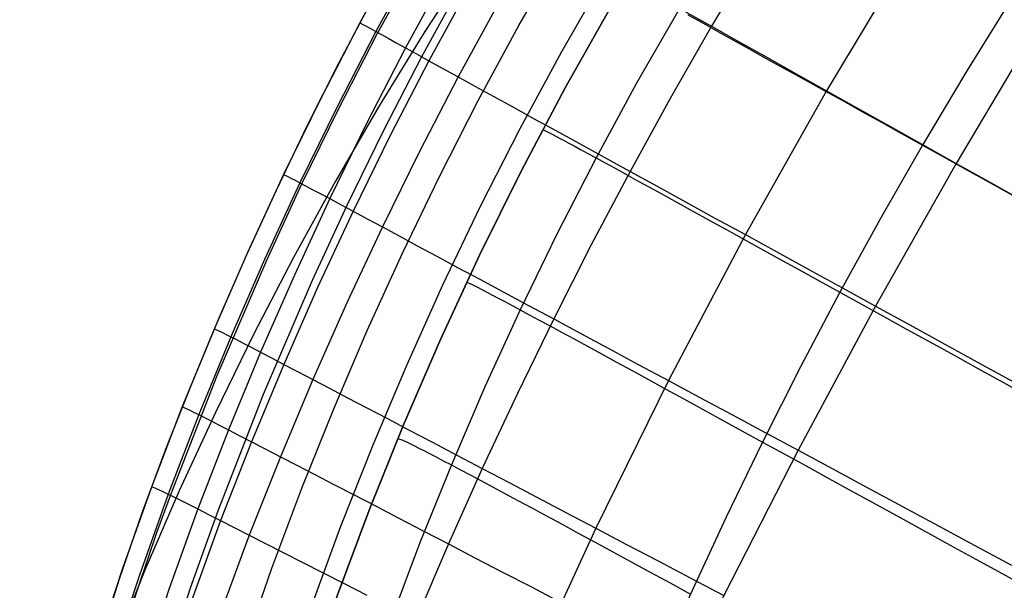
# Model space of a CAD drawing. Header units: millimetres. Extents: x -58 to 58, y -58 to 57.
# Tile 47 of 102: x 17.09 to 31.05, y -23.53 to -15.44. Entities that reach past the tile are written whole.
import ezdxf

# ---------------------------------------------------------------- set-up
doc = ezdxf.new("R2010")
doc.units = ezdxf.units.MM
doc.header["$MEASUREMENT"] = 0
doc.layers.add('Predefinito', color=5, linetype='Continuous')

msp = doc.modelspace()

# ---------------------------------------------------------------- linework, layer by layer
at = {"layer": 'Predefinito', "extrusion": (-9.13192e-06, -8.31874e-06, 1)}
msp.add_lwpolyline([(57.253, 5.035), (54.746, 4.648), (53.497, 4.423), (52.251, 4.175), (51.011, 3.903), (49.776, 3.606), (48.549, 3.283), (47.329, 2.932), (46.116, 2.553), (44.912, 2.144), (43.72, 1.705), (42.54, 1.234), (41.375, 0.731), (40.225, 0.196), (39.092, -0.373), (37.977, -0.975), (36.883, -1.61), (35.81, -2.279), (34.759, -2.981), (33.734, -3.715), (32.735, -4.478), (31.762, -5.271), (30.813, -6.095), (29.891, -6.946), (28.997, -7.822), (28.13, -8.723), (27.291, -9.647), (26.479, -10.594), (25.694, -11.561), (24.938, -12.547), (24.209, -13.551), (23.507, -14.573), (22.832, -15.611), (22.185, -16.664), (21.564, -17.73), (20.971, -18.81), (20.404, -19.902), (19.863, -21.005), (19.348, -22.118), (18.863, -23.242), (18.635, -23.809), (18.417, -24.38), (18.211, -24.954), (18.018, -25.532), (17.84, -26.114), (17.677, -26.7), (17.53, -27.29), (17.398, -27.882), (17.336, -28.197)], dxfattribs=at)
at = {"layer": 'Predefinito'}
for points in [[(19.093, -30.86), (19.127, -30.262), (19.175, -29.666), (19.237, -29.072), (19.315, -28.478), (19.408, -27.886), (19.516, -27.296), (19.639, -26.707), (19.777, -26.119), (19.93, -25.532), (20.184, -24.655), (20.465, -23.786), (20.665, -23.213), (21.089, -22.078), (21.54, -20.956), (22.015, -19.846), (22.514, -18.748), (23.039, -17.661), (23.59, -16.587), (24.167, -15.526), (24.77, -14.477)], [(23.347, -14.943), (22.782, -15.975), (22.242, -17.019), (21.727, -18.073), (21.235, -19.137), (20.542, -20.752), (19.9, -22.39), (19.507, -23.496), (19.324, -24.055), (19.15, -24.618), (18.988, -25.186), (18.765, -26.047), (18.572, -26.917), (18.461, -27.498), (18.364, -28.079), (18.281, -28.661), (18.212, -29.244), (18.157, -29.827), (18.115, -30.41), (18.087, -30.994)], [(22.079, -15.172), (21.607, -16.063), (21.155, -16.959), (20.722, -17.86), (20.307, -18.764), (19.91, -19.671), (19.532, -20.581), (19.171, -21.493), (18.825, -22.418), (18.496, -23.366), (18.189, -24.342), (18.045, -24.841), (17.909, -25.349), (17.781, -25.865), (17.661, -26.39), (17.551, -26.925), (17.451, -27.469), (17.361, -28.023), (17.282, -28.588), (17.215, -29.163), (17.16, -29.749), (17.117, -30.346), (17.088, -30.954)], [(22.079, -15.172), (21.607, -16.063), (21.155, -16.959), (20.722, -17.86), (20.307, -18.764), (19.91, -19.671), (19.532, -20.581), (19.171, -21.493), (18.825, -22.418), (18.496, -23.366), (18.189, -24.342), (18.045, -24.841), (17.909, -25.349), (17.781, -25.865), (17.661, -26.39), (17.551, -26.925), (17.451, -27.469), (17.361, -28.023), (17.282, -28.588), (17.215, -29.163), (17.16, -29.749), (17.117, -30.346), (17.088, -30.954)], [(25.48, -15.243), (24.821, -16.409), (24.197, -17.587), (23.607, -18.776), (23.052, -19.974), (22.53, -21.179), (22.041, -22.388), (21.587, -23.603), (21.375, -24.216), (21.175, -24.835), (20.987, -25.462), (20.814, -26.098), (20.656, -26.745), (20.514, -27.406), (20.389, -28.081), (20.284, -28.773), (20.198, -29.483), (20.133, -30.213), (20.09, -30.966)], [(20.09, -30.966), (20.133, -30.213), (20.198, -29.483), (20.284, -28.773), (20.389, -28.081), (20.514, -27.406), (20.656, -26.745), (20.814, -26.098), (20.987, -25.462), (21.175, -24.835), (21.375, -24.216), (21.587, -23.603), (22.041, -22.388), (22.53, -21.179), (23.052, -19.974), (23.607, -18.776), (24.197, -17.587), (24.821, -16.409), (25.48, -15.243)], [(25.48, -15.243), (24.821, -16.409), (24.197, -17.587), (23.607, -18.776), (23.052, -19.974), (22.53, -21.179), (22.041, -22.388), (21.587, -23.603), (21.375, -24.216), (21.175, -24.835), (20.987, -25.462), (20.814, -26.098), (20.656, -26.745), (20.514, -27.406), (20.389, -28.081), (20.284, -28.773), (20.198, -29.483), (20.133, -30.213), (20.09, -30.966)]]:
    msp.add_lwpolyline(points, dxfattribs=at)
at = {"layer": 'Predefinito', "extrusion": (0.469584, 0.882888, 0)}
msp.add_lwpolyline([(-27.616, 320), (-27.594, 320), (-27.571, 319.999), (-27.549, 319.998), (-27.526, 319.996), (-27.503, 319.994), (-27.48, 319.991), (-27.457, 319.987), (-27.434, 319.983), (-27.411, 319.979), (-27.387, 319.974), (-27.364, 319.968), (-27.341, 319.961), (-27.317, 319.954), (-27.294, 319.947), (-27.271, 319.939), (-27.248, 319.93), (-27.225, 319.92), (-27.202, 319.91), (-27.179, 319.9), (-27.157, 319.888), (-27.134, 319.876), (-27.112, 319.864), (-27.09, 319.851), (-27.069, 319.837), (-27.047, 319.823), (-27.026, 319.808), (-27.006, 319.792), (-26.986, 319.776), (-26.966, 319.76), (-26.946, 319.743), (-26.927, 319.725), (-26.909, 319.707), (-26.891, 319.689), (-26.873, 319.67), (-26.856, 319.65), (-26.84, 319.63), (-26.824, 319.61), (-26.808, 319.589), (-26.793, 319.568), (-26.779, 319.547), (-26.765, 319.526), (-26.752, 319.504), (-26.74, 319.482), (-26.728, 319.459), (-26.716, 319.437), (-26.706, 319.414), (-26.696, 319.391), (-26.686, 319.368), (-26.677, 319.345), (-26.669, 319.322), (-26.662, 319.298), (-26.655, 319.275), (-26.648, 319.252), (-26.642, 319.229), (-26.637, 319.205), (-26.633, 319.182), (-26.629, 319.159), (-26.625, 319.136), (-26.622, 319.113), (-26.62, 319.09), (-26.618, 319.067), (-26.617, 319.045), (-26.616, 319.022), (-26.616, 319)], dxfattribs=at)
at = {"layer": 'Predefinito', "extrusion": (0.465375, 0.885114, 0)}
msp.add_lwpolyline([(-28.599, 320), (-28.621, 320), (-28.643, 319.999), (-28.666, 319.998), (-28.689, 319.996), (-28.712, 319.994), (-28.735, 319.991), (-28.758, 319.987), (-28.781, 319.983), (-28.804, 319.979), (-28.827, 319.974), (-28.851, 319.968), (-28.874, 319.961), (-28.897, 319.954), (-28.921, 319.947), (-28.944, 319.939), (-28.967, 319.93), (-28.99, 319.92), (-29.013, 319.91), (-29.036, 319.9), (-29.058, 319.888), (-29.081, 319.876), (-29.103, 319.864), (-29.124, 319.851), (-29.146, 319.837), (-29.167, 319.823), (-29.188, 319.808), (-29.209, 319.792), (-29.229, 319.776), (-29.249, 319.76), (-29.268, 319.743), (-29.287, 319.725), (-29.306, 319.707), (-29.324, 319.689), (-29.342, 319.67), (-29.359, 319.65), (-29.375, 319.63), (-29.391, 319.61), (-29.407, 319.589), (-29.422, 319.568), (-29.436, 319.547), (-29.45, 319.526), (-29.463, 319.504), (-29.475, 319.482), (-29.487, 319.459), (-29.498, 319.437), (-29.509, 319.414), (-29.519, 319.391), (-29.529, 319.368), (-29.537, 319.345), (-29.546, 319.322), (-29.553, 319.298), (-29.56, 319.275), (-29.567, 319.252), (-29.572, 319.229), (-29.578, 319.205), (-29.582, 319.182), (-29.586, 319.159), (-29.59, 319.136), (-29.592, 319.113), (-29.595, 319.09), (-29.597, 319.067), (-29.598, 319.045), (-29.599, 319.022), (-29.599, 319)], dxfattribs=at)
at = {"layer": 'Predefinito', "extrusion": (0.429289, 0.903167, 0)}
msp.add_lwpolyline([(-27.382, 320), (-27.359, 320), (-27.337, 319.999), (-27.314, 319.998), (-27.292, 319.996), (-27.269, 319.994), (-27.246, 319.991), (-27.223, 319.987), (-27.2, 319.983), (-27.176, 319.979), (-27.153, 319.974), (-27.13, 319.968), (-27.106, 319.961), (-27.083, 319.954), (-27.06, 319.947), (-27.037, 319.939), (-27.013, 319.93), (-26.99, 319.92), (-26.968, 319.91), (-26.945, 319.9), (-26.922, 319.888), (-26.9, 319.876), (-26.878, 319.864), (-26.856, 319.851), (-26.834, 319.837), (-26.813, 319.823), (-26.792, 319.808), (-26.772, 319.792), (-26.751, 319.776), (-26.731, 319.76), (-26.712, 319.743), (-26.693, 319.725), (-26.674, 319.707), (-26.656, 319.689), (-26.639, 319.67), (-26.622, 319.65), (-26.605, 319.63), (-26.589, 319.61), (-26.574, 319.589), (-26.559, 319.568), (-26.545, 319.547), (-26.531, 319.526), (-26.518, 319.504), (-26.505, 319.482), (-26.493, 319.459), (-26.482, 319.437), (-26.471, 319.414), (-26.461, 319.391), (-26.452, 319.368), (-26.443, 319.345), (-26.435, 319.322), (-26.427, 319.298), (-26.42, 319.275), (-26.414, 319.252), (-26.408, 319.229), (-26.403, 319.205), (-26.398, 319.182), (-26.394, 319.159), (-26.391, 319.136), (-26.388, 319.113), (-26.386, 319.09), (-26.384, 319.067), (-26.383, 319.045), (-26.382, 319.022), (-26.382, 319)], dxfattribs=at)
at = {"layer": 'Predefinito', "extrusion": (1, 0, 0)}
for points in [[(-18.764, 319), (-18.764, 60)], [(-20.581, 319), (-20.581, 60)], [(-22.418, 319), (-22.418, 60)], [(-22.388, 319), (-22.388, 60)]]:
    msp.add_lwpolyline(points, dxfattribs=at)
at = {"layer": 'Predefinito', "extrusion": (0.421609, 0.906778, 0)}
msp.add_lwpolyline([(-28.319, 320), (-28.342, 320), (-28.364, 319.999), (-28.386, 319.998), (-28.409, 319.996), (-28.432, 319.994), (-28.455, 319.991), (-28.478, 319.987), (-28.501, 319.983), (-28.525, 319.979), (-28.548, 319.974), (-28.571, 319.968), (-28.594, 319.961), (-28.618, 319.954), (-28.641, 319.947), (-28.664, 319.939), (-28.687, 319.93), (-28.71, 319.92), (-28.733, 319.91), (-28.756, 319.9), (-28.779, 319.888), (-28.801, 319.876), (-28.823, 319.864), (-28.845, 319.851), (-28.867, 319.837), (-28.888, 319.823), (-28.909, 319.808), (-28.929, 319.792), (-28.95, 319.776), (-28.969, 319.76), (-28.989, 319.743), (-29.008, 319.725), (-29.026, 319.707), (-29.044, 319.689), (-29.062, 319.67), (-29.079, 319.65), (-29.096, 319.63), (-29.112, 319.61), (-29.127, 319.589), (-29.142, 319.568), (-29.156, 319.547), (-29.17, 319.526), (-29.183, 319.504), (-29.196, 319.482), (-29.208, 319.459), (-29.219, 319.437), (-29.23, 319.414), (-29.24, 319.391), (-29.249, 319.368), (-29.258, 319.345), (-29.266, 319.322), (-29.274, 319.298), (-29.281, 319.275), (-29.287, 319.252), (-29.293, 319.229), (-29.298, 319.205), (-29.303, 319.182), (-29.307, 319.159), (-29.31, 319.136), (-29.313, 319.113), (-29.315, 319.09), (-29.317, 319.067), (-29.318, 319.045), (-29.319, 319.022), (-29.319, 319)], dxfattribs=at)
at = {"layer": 'Predefinito', "extrusion": (0.389578, 0.920994, 0)}
msp.add_lwpolyline([(-27, 320), (-26.978, 320), (-26.956, 319.999), (-26.933, 319.998), (-26.911, 319.996), (-26.888, 319.994), (-26.865, 319.991), (-26.842, 319.987), (-26.818, 319.983), (-26.795, 319.979), (-26.772, 319.974), (-26.749, 319.968), (-26.725, 319.961), (-26.702, 319.954), (-26.679, 319.947), (-26.655, 319.939), (-26.632, 319.93), (-26.609, 319.92), (-26.586, 319.91), (-26.564, 319.9), (-26.541, 319.888), (-26.519, 319.876), (-26.497, 319.864), (-26.475, 319.851), (-26.453, 319.837), (-26.432, 319.823), (-26.411, 319.808), (-26.39, 319.792), (-26.37, 319.776), (-26.35, 319.76), (-26.331, 319.743), (-26.312, 319.725), (-26.293, 319.707), (-26.275, 319.689), (-26.258, 319.67), (-26.241, 319.65), (-26.224, 319.63), (-26.208, 319.61), (-26.193, 319.589), (-26.178, 319.568), (-26.163, 319.547), (-26.15, 319.526), (-26.137, 319.504), (-26.124, 319.482), (-26.112, 319.459), (-26.101, 319.437), (-26.09, 319.414), (-26.08, 319.391), (-26.071, 319.368), (-26.062, 319.345), (-26.054, 319.322), (-26.046, 319.298), (-26.039, 319.275), (-26.033, 319.252), (-26.027, 319.229), (-26.022, 319.205), (-26.017, 319.182), (-26.013, 319.159), (-26.01, 319.136), (-26.007, 319.113), (-26.004, 319.09), (-26.003, 319.067), (-26.001, 319.045), (-26.001, 319.022), (-26, 319)], dxfattribs=at)
at = {"layer": 'Predefinito', "extrusion": (0.379711, 0.925105, 0)}
msp.add_lwpolyline([(-26.883, 320), (-26.861, 320), (-26.839, 319.999), (-26.816, 319.998), (-26.793, 319.996), (-26.771, 319.994), (-26.748, 319.991), (-26.724, 319.987), (-26.701, 319.983), (-26.678, 319.979), (-26.655, 319.974), (-26.631, 319.968), (-26.608, 319.961), (-26.585, 319.954), (-26.562, 319.947), (-26.538, 319.939), (-26.515, 319.93), (-26.492, 319.92), (-26.469, 319.91), (-26.447, 319.9), (-26.424, 319.888), (-26.402, 319.876), (-26.38, 319.864), (-26.358, 319.851), (-26.336, 319.837), (-26.315, 319.823), (-26.294, 319.808), (-26.273, 319.792), (-26.253, 319.776), (-26.233, 319.76), (-26.214, 319.743), (-26.195, 319.725), (-26.176, 319.707), (-26.158, 319.689), (-26.141, 319.67), (-26.123, 319.65), (-26.107, 319.63), (-26.091, 319.61), (-26.075, 319.589), (-26.061, 319.568), (-26.046, 319.547), (-26.033, 319.526), (-26.019, 319.504), (-26.007, 319.482), (-25.995, 319.459), (-25.984, 319.437), (-25.973, 319.414), (-25.963, 319.391), (-25.953, 319.368), (-25.945, 319.345), (-25.936, 319.322), (-25.929, 319.298), (-25.922, 319.275), (-25.916, 319.252), (-25.91, 319.229), (-25.905, 319.205), (-25.9, 319.182), (-25.896, 319.159), (-25.893, 319.136), (-25.89, 319.113), (-25.887, 319.09), (-25.886, 319.067), (-25.884, 319.045), (-25.884, 319.022), (-25.883, 319)], dxfattribs=at)
at = {"layer": 'Predefinito', "extrusion": (0.377247, 0.926113, 0)}
msp.add_lwpolyline([(-26.853, 320), (-26.83, 320), (-26.808, 319.999), (-26.786, 319.998), (-26.763, 319.996), (-26.74, 319.994), (-26.717, 319.991), (-26.694, 319.987), (-26.671, 319.983), (-26.647, 319.979), (-26.624, 319.974), (-26.601, 319.968), (-26.577, 319.961), (-26.554, 319.954), (-26.531, 319.947), (-26.508, 319.939), (-26.485, 319.93), (-26.462, 319.92), (-26.439, 319.91), (-26.416, 319.9), (-26.393, 319.888), (-26.371, 319.876), (-26.349, 319.864), (-26.327, 319.851), (-26.305, 319.837), (-26.284, 319.823), (-26.263, 319.808), (-26.243, 319.792), (-26.222, 319.776), (-26.203, 319.76), (-26.183, 319.743), (-26.164, 319.725), (-26.146, 319.707), (-26.127, 319.689), (-26.11, 319.67), (-26.093, 319.65), (-26.076, 319.63), (-26.06, 319.61), (-26.045, 319.589), (-26.03, 319.568), (-26.016, 319.547), (-26.002, 319.526), (-25.989, 319.504), (-25.976, 319.482), (-25.964, 319.459), (-25.953, 319.437), (-25.942, 319.414), (-25.932, 319.391), (-25.923, 319.368), (-25.914, 319.345), (-25.906, 319.322), (-25.898, 319.298), (-25.891, 319.275), (-25.885, 319.252), (-25.879, 319.229), (-25.874, 319.205), (-25.869, 319.182), (-25.865, 319.159), (-25.862, 319.136), (-25.859, 319.113), (-25.857, 319.09), (-25.855, 319.067), (-25.854, 319.045), (-25.853, 319.022), (-25.853, 319)], dxfattribs=at)
at = {"layer": 'Predefinito', "extrusion": (0.374909, 0.927062, 0)}
msp.add_lwpolyline([(-26.823, 320), (-26.801, 320), (-26.778, 319.999), (-26.756, 319.998), (-26.733, 319.996), (-26.71, 319.994), (-26.687, 319.991), (-26.664, 319.987), (-26.641, 319.983), (-26.618, 319.979), (-26.595, 319.974), (-26.571, 319.968), (-26.548, 319.961), (-26.525, 319.954), (-26.501, 319.947), (-26.478, 319.939), (-26.455, 319.93), (-26.432, 319.92), (-26.409, 319.91), (-26.386, 319.9), (-26.364, 319.888), (-26.341, 319.876), (-26.319, 319.864), (-26.297, 319.851), (-26.276, 319.837), (-26.255, 319.823), (-26.234, 319.808), (-26.213, 319.792), (-26.193, 319.776), (-26.173, 319.76), (-26.153, 319.743), (-26.135, 319.725), (-26.116, 319.707), (-26.098, 319.689), (-26.08, 319.67), (-26.063, 319.65), (-26.047, 319.63), (-26.031, 319.61), (-26.015, 319.589), (-26, 319.568), (-25.986, 319.547), (-25.972, 319.526), (-25.959, 319.504), (-25.947, 319.482), (-25.935, 319.459), (-25.923, 319.437), (-25.913, 319.414), (-25.903, 319.391), (-25.893, 319.368), (-25.884, 319.345), (-25.876, 319.322), (-25.869, 319.298), (-25.862, 319.275), (-25.855, 319.252), (-25.85, 319.229), (-25.844, 319.205), (-25.84, 319.182), (-25.836, 319.159), (-25.832, 319.136), (-25.829, 319.113), (-25.827, 319.09), (-25.825, 319.067), (-25.824, 319.045), (-25.823, 319.022), (-25.823, 319)], dxfattribs=at)
at = {"layer": 'Predefinito', "extrusion": (0.375464, 0.926837, 0)}
msp.add_lwpolyline([(-26.83, 320), (-26.808, 320), (-26.786, 319.999), (-26.763, 319.998), (-26.74, 319.996), (-26.717, 319.994), (-26.694, 319.991), (-26.671, 319.987), (-26.648, 319.983), (-26.625, 319.979), (-26.602, 319.974), (-26.578, 319.968), (-26.555, 319.961), (-26.532, 319.954), (-26.508, 319.947), (-26.485, 319.939), (-26.462, 319.93), (-26.439, 319.92), (-26.416, 319.91), (-26.393, 319.9), (-26.371, 319.888), (-26.348, 319.876), (-26.326, 319.864), (-26.305, 319.851), (-26.283, 319.837), (-26.262, 319.823), (-26.241, 319.808), (-26.22, 319.792), (-26.2, 319.776), (-26.18, 319.76), (-26.161, 319.743), (-26.142, 319.725), (-26.123, 319.707), (-26.105, 319.689), (-26.087, 319.67), (-26.07, 319.65), (-26.054, 319.63), (-26.038, 319.61), (-26.022, 319.589), (-26.007, 319.568), (-25.993, 319.547), (-25.979, 319.526), (-25.966, 319.504), (-25.954, 319.482), (-25.942, 319.459), (-25.931, 319.437), (-25.92, 319.414), (-25.91, 319.391), (-25.9, 319.368), (-25.892, 319.345), (-25.883, 319.322), (-25.876, 319.298), (-25.869, 319.275), (-25.862, 319.252), (-25.857, 319.229), (-25.851, 319.205), (-25.847, 319.182), (-25.843, 319.159), (-25.839, 319.136), (-25.837, 319.113), (-25.834, 319.09), (-25.832, 319.067), (-25.831, 319.045), (-25.83, 319.022), (-25.83, 319)], dxfattribs=at)
at = {"layer": 'Predefinito', "extrusion": (0.376016, 0.926613, 0)}
msp.add_lwpolyline([(-26.837, 320), (-26.815, 320), (-26.793, 319.999), (-26.77, 319.998), (-26.747, 319.996), (-26.724, 319.994), (-26.701, 319.991), (-26.678, 319.987), (-26.655, 319.983), (-26.632, 319.979), (-26.609, 319.974), (-26.585, 319.968), (-26.562, 319.961), (-26.539, 319.954), (-26.515, 319.947), (-26.492, 319.939), (-26.469, 319.93), (-26.446, 319.92), (-26.423, 319.91), (-26.4, 319.9), (-26.378, 319.888), (-26.355, 319.876), (-26.333, 319.864), (-26.312, 319.851), (-26.29, 319.837), (-26.269, 319.823), (-26.248, 319.808), (-26.227, 319.792), (-26.207, 319.776), (-26.187, 319.76), (-26.168, 319.743), (-26.149, 319.725), (-26.13, 319.707), (-26.112, 319.689), (-26.094, 319.67), (-26.077, 319.65), (-26.061, 319.63), (-26.045, 319.61), (-26.029, 319.589), (-26.014, 319.568), (-26, 319.547), (-25.986, 319.526), (-25.973, 319.504), (-25.961, 319.482), (-25.949, 319.459), (-25.938, 319.437), (-25.927, 319.414), (-25.917, 319.391), (-25.907, 319.368), (-25.899, 319.345), (-25.89, 319.322), (-25.883, 319.298), (-25.876, 319.275), (-25.869, 319.252), (-25.864, 319.229), (-25.858, 319.205), (-25.854, 319.182), (-25.85, 319.159), (-25.846, 319.136), (-25.844, 319.113), (-25.841, 319.09), (-25.839, 319.067), (-25.838, 319.045), (-25.837, 319.022), (-25.837, 319)], dxfattribs=at)
at = {"layer": 'Predefinito', "extrusion": (0.370251, 0.928932, 0)}
msp.add_lwpolyline([(-26.763, 320), (-26.74, 320), (-26.718, 319.999), (-26.695, 319.998), (-26.673, 319.996), (-26.65, 319.994), (-26.627, 319.991), (-26.604, 319.987), (-26.581, 319.983), (-26.557, 319.979), (-26.534, 319.974), (-26.511, 319.968), (-26.487, 319.961), (-26.464, 319.954), (-26.441, 319.947), (-26.418, 319.939), (-26.395, 319.93), (-26.371, 319.92), (-26.349, 319.91), (-26.326, 319.9), (-26.303, 319.888), (-26.281, 319.876), (-26.259, 319.864), (-26.237, 319.851), (-26.215, 319.837), (-26.194, 319.823), (-26.173, 319.808), (-26.153, 319.792), (-26.132, 319.776), (-26.112, 319.76), (-26.093, 319.743), (-26.074, 319.725), (-26.055, 319.707), (-26.037, 319.689), (-26.02, 319.67), (-26.003, 319.65), (-25.986, 319.63), (-25.97, 319.61), (-25.955, 319.589), (-25.94, 319.568), (-25.926, 319.547), (-25.912, 319.526), (-25.899, 319.504), (-25.886, 319.482), (-25.874, 319.459), (-25.863, 319.437), (-25.852, 319.414), (-25.842, 319.391), (-25.833, 319.368), (-25.824, 319.345), (-25.816, 319.322), (-25.808, 319.298), (-25.801, 319.275), (-25.795, 319.252), (-25.789, 319.229), (-25.784, 319.205), (-25.779, 319.182), (-25.775, 319.159), (-25.772, 319.136), (-25.769, 319.113), (-25.767, 319.09), (-25.765, 319.067), (-25.764, 319.045), (-25.763, 319.022), (-25.763, 319)], dxfattribs=at)
at = {"layer": 'Predefinito', "extrusion": (0.378409, 0.925638, 0)}
msp.add_lwpolyline([(-27.867, 320), (-27.889, 320), (-27.912, 319.999), (-27.934, 319.998), (-27.957, 319.996), (-27.98, 319.994), (-28.003, 319.991), (-28.026, 319.987), (-28.049, 319.983), (-28.072, 319.979), (-28.096, 319.974), (-28.119, 319.968), (-28.142, 319.961), (-28.166, 319.954), (-28.189, 319.947), (-28.212, 319.939), (-28.235, 319.93), (-28.258, 319.92), (-28.281, 319.91), (-28.304, 319.9), (-28.326, 319.888), (-28.349, 319.876), (-28.371, 319.864), (-28.393, 319.851), (-28.414, 319.837), (-28.436, 319.823), (-28.457, 319.808), (-28.477, 319.792), (-28.497, 319.776), (-28.517, 319.76), (-28.537, 319.743), (-28.556, 319.725), (-28.574, 319.707), (-28.592, 319.689), (-28.61, 319.67), (-28.627, 319.65), (-28.644, 319.63), (-28.66, 319.61), (-28.675, 319.589), (-28.69, 319.568), (-28.704, 319.547), (-28.718, 319.526), (-28.731, 319.504), (-28.744, 319.482), (-28.755, 319.459), (-28.767, 319.437), (-28.777, 319.414), (-28.788, 319.391), (-28.797, 319.368), (-28.806, 319.345), (-28.814, 319.322), (-28.822, 319.298), (-28.829, 319.275), (-28.835, 319.252), (-28.841, 319.229), (-28.846, 319.205), (-28.85, 319.182), (-28.854, 319.159), (-28.858, 319.136), (-28.861, 319.113), (-28.863, 319.09), (-28.865, 319.067), (-28.866, 319.045), (-28.867, 319.022), (-28.867, 319)], dxfattribs=at)
at = {"layer": 'Predefinito', "extrusion": (0.367667, 0.929957, 0)}
msp.add_lwpolyline([(-27.728, 320), (-27.751, 320), (-27.773, 319.999), (-27.796, 319.998), (-27.818, 319.996), (-27.841, 319.994), (-27.864, 319.991), (-27.887, 319.987), (-27.91, 319.983), (-27.934, 319.979), (-27.957, 319.974), (-27.98, 319.968), (-28.004, 319.961), (-28.027, 319.954), (-28.05, 319.947), (-28.073, 319.939), (-28.096, 319.93), (-28.119, 319.92), (-28.142, 319.91), (-28.165, 319.9), (-28.188, 319.888), (-28.21, 319.876), (-28.232, 319.864), (-28.254, 319.851), (-28.276, 319.837), (-28.297, 319.823), (-28.318, 319.808), (-28.338, 319.792), (-28.359, 319.776), (-28.379, 319.76), (-28.398, 319.743), (-28.417, 319.725), (-28.435, 319.707), (-28.454, 319.689), (-28.471, 319.67), (-28.488, 319.65), (-28.505, 319.63), (-28.521, 319.61), (-28.536, 319.589), (-28.551, 319.568), (-28.565, 319.547), (-28.579, 319.526), (-28.592, 319.504), (-28.605, 319.482), (-28.617, 319.459), (-28.628, 319.437), (-28.639, 319.414), (-28.649, 319.391), (-28.658, 319.368), (-28.667, 319.345), (-28.675, 319.322), (-28.683, 319.298), (-28.69, 319.275), (-28.696, 319.252), (-28.702, 319.229), (-28.707, 319.205), (-28.712, 319.182), (-28.716, 319.159), (-28.719, 319.136), (-28.722, 319.113), (-28.724, 319.09), (-28.726, 319.067), (-28.727, 319.045), (-28.728, 319.022), (-28.728, 319)], dxfattribs=at)
at = {"layer": 'Predefinito', "extrusion": (0.348198, 0.937421, 0)}
msp.add_lwpolyline([(-26.451, 320), (-26.429, 320), (-26.407, 319.999), (-26.384, 319.998), (-26.361, 319.996), (-26.338, 319.994), (-26.315, 319.991), (-26.292, 319.987), (-26.269, 319.983), (-26.246, 319.979), (-26.223, 319.974), (-26.199, 319.968), (-26.176, 319.961), (-26.153, 319.954), (-26.129, 319.947), (-26.106, 319.939), (-26.083, 319.93), (-26.06, 319.92), (-26.037, 319.91), (-26.014, 319.9), (-25.992, 319.888), (-25.969, 319.876), (-25.947, 319.864), (-25.926, 319.851), (-25.904, 319.837), (-25.883, 319.823), (-25.862, 319.808), (-25.841, 319.792), (-25.821, 319.776), (-25.801, 319.76), (-25.782, 319.743), (-25.763, 319.725), (-25.744, 319.707), (-25.726, 319.689), (-25.708, 319.67), (-25.691, 319.65), (-25.675, 319.63), (-25.659, 319.61), (-25.643, 319.589), (-25.628, 319.568), (-25.614, 319.547), (-25.6, 319.526), (-25.587, 319.504), (-25.575, 319.482), (-25.563, 319.459), (-25.552, 319.437), (-25.541, 319.414), (-25.531, 319.391), (-25.521, 319.368), (-25.513, 319.345), (-25.504, 319.322), (-25.497, 319.298), (-25.49, 319.275), (-25.483, 319.252), (-25.478, 319.229), (-25.472, 319.205), (-25.468, 319.182), (-25.464, 319.159), (-25.46, 319.136), (-25.458, 319.113), (-25.455, 319.09), (-25.453, 319.067), (-25.452, 319.045), (-25.451, 319.022), (-25.451, 319)], dxfattribs=at)
at = {"layer": 'Predefinito', "extrusion": (0.362292, 0.932065, 0)}
msp.add_lwpolyline([(-27.655, 320), (-27.677, 320), (-27.7, 319.999), (-27.722, 319.998), (-27.745, 319.996), (-27.768, 319.994), (-27.791, 319.991), (-27.814, 319.987), (-27.837, 319.983), (-27.86, 319.979), (-27.884, 319.974), (-27.907, 319.968), (-27.93, 319.961), (-27.954, 319.954), (-27.977, 319.947), (-28, 319.939), (-28.023, 319.93), (-28.046, 319.92), (-28.069, 319.91), (-28.092, 319.9), (-28.114, 319.888), (-28.137, 319.876), (-28.159, 319.864), (-28.181, 319.851), (-28.202, 319.837), (-28.224, 319.823), (-28.244, 319.808), (-28.265, 319.792), (-28.285, 319.776), (-28.305, 319.76), (-28.325, 319.743), (-28.344, 319.725), (-28.362, 319.707), (-28.38, 319.689), (-28.398, 319.67), (-28.415, 319.65), (-28.431, 319.63), (-28.447, 319.61), (-28.463, 319.589), (-28.478, 319.568), (-28.492, 319.547), (-28.506, 319.526), (-28.519, 319.504), (-28.531, 319.482), (-28.543, 319.459), (-28.555, 319.437), (-28.565, 319.414), (-28.575, 319.391), (-28.585, 319.368), (-28.594, 319.345), (-28.602, 319.322), (-28.609, 319.298), (-28.616, 319.275), (-28.623, 319.252), (-28.629, 319.229), (-28.634, 319.205), (-28.638, 319.182), (-28.642, 319.159), (-28.646, 319.136), (-28.649, 319.113), (-28.651, 319.09), (-28.653, 319.067), (-28.654, 319.045), (-28.655, 319.022), (-28.655, 319)], dxfattribs=at)
at = {"layer": 'Predefinito', "extrusion": (0.341982, 0.939706, 0)}
msp.add_lwpolyline([(-26.356, 320), (-26.334, 320), (-26.312, 319.999), (-26.289, 319.998), (-26.267, 319.996), (-26.244, 319.994), (-26.221, 319.991), (-26.198, 319.987), (-26.175, 319.983), (-26.151, 319.979), (-26.128, 319.974), (-26.105, 319.968), (-26.081, 319.961), (-26.058, 319.954), (-26.035, 319.947), (-26.012, 319.939), (-25.988, 319.93), (-25.965, 319.92), (-25.942, 319.91), (-25.92, 319.9), (-25.897, 319.888), (-25.875, 319.876), (-25.853, 319.864), (-25.831, 319.851), (-25.809, 319.837), (-25.788, 319.823), (-25.767, 319.808), (-25.746, 319.792), (-25.726, 319.776), (-25.706, 319.76), (-25.687, 319.743), (-25.668, 319.725), (-25.649, 319.707), (-25.631, 319.689), (-25.614, 319.67), (-25.597, 319.65), (-25.58, 319.63), (-25.564, 319.61), (-25.549, 319.589), (-25.534, 319.568), (-25.519, 319.547), (-25.506, 319.526), (-25.493, 319.504), (-25.48, 319.482), (-25.468, 319.459), (-25.457, 319.437), (-25.446, 319.414), (-25.436, 319.391), (-25.427, 319.368), (-25.418, 319.345), (-25.41, 319.322), (-25.402, 319.298), (-25.395, 319.275), (-25.389, 319.252), (-25.383, 319.229), (-25.378, 319.205), (-25.373, 319.182), (-25.369, 319.159), (-25.366, 319.136), (-25.363, 319.113), (-25.361, 319.09), (-25.359, 319.067), (-25.357, 319.045), (-25.357, 319.022), (-25.356, 319)], dxfattribs=at)
at = {"layer": 'Predefinito', "extrusion": (0.338722, 0.940887, 0)}
msp.add_lwpolyline([(-26.306, 320), (-26.283, 320), (-26.261, 319.999), (-26.239, 319.998), (-26.216, 319.996), (-26.193, 319.994), (-26.17, 319.991), (-26.147, 319.987), (-26.124, 319.983), (-26.1, 319.979), (-26.077, 319.974), (-26.054, 319.968), (-26.031, 319.961), (-26.007, 319.954), (-25.984, 319.947), (-25.961, 319.939), (-25.938, 319.93), (-25.915, 319.92), (-25.892, 319.91), (-25.869, 319.9), (-25.846, 319.888), (-25.824, 319.876), (-25.802, 319.864), (-25.78, 319.851), (-25.758, 319.837), (-25.737, 319.823), (-25.716, 319.808), (-25.696, 319.792), (-25.675, 319.776), (-25.656, 319.76), (-25.636, 319.743), (-25.617, 319.725), (-25.599, 319.707), (-25.581, 319.689), (-25.563, 319.67), (-25.546, 319.65), (-25.529, 319.63), (-25.513, 319.61), (-25.498, 319.589), (-25.483, 319.568), (-25.469, 319.547), (-25.455, 319.526), (-25.442, 319.504), (-25.429, 319.482), (-25.417, 319.459), (-25.406, 319.437), (-25.395, 319.414), (-25.385, 319.391), (-25.376, 319.368), (-25.367, 319.345), (-25.359, 319.322), (-25.351, 319.298), (-25.344, 319.275), (-25.338, 319.252), (-25.332, 319.229), (-25.327, 319.205), (-25.322, 319.182), (-25.318, 319.159), (-25.315, 319.136), (-25.312, 319.113), (-25.31, 319.09), (-25.308, 319.067), (-25.307, 319.045), (-25.306, 319.022), (-25.306, 319)], dxfattribs=at)
at = {"layer": 'Predefinito', "extrusion": (0.340395, 0.940283, 0)}
msp.add_lwpolyline([(-26.332, 320), (-26.31, 320), (-26.287, 319.999), (-26.265, 319.998), (-26.242, 319.996), (-26.219, 319.994), (-26.196, 319.991), (-26.173, 319.987), (-26.15, 319.983), (-26.127, 319.979), (-26.103, 319.974), (-26.08, 319.968), (-26.057, 319.961), (-26.033, 319.954), (-26.01, 319.947), (-25.987, 319.939), (-25.964, 319.93), (-25.941, 319.92), (-25.918, 319.91), (-25.895, 319.9), (-25.873, 319.888), (-25.85, 319.876), (-25.828, 319.864), (-25.806, 319.851), (-25.785, 319.837), (-25.763, 319.823), (-25.742, 319.808), (-25.722, 319.792), (-25.702, 319.776), (-25.682, 319.76), (-25.662, 319.743), (-25.643, 319.725), (-25.625, 319.707), (-25.607, 319.689), (-25.589, 319.67), (-25.572, 319.65), (-25.555, 319.63), (-25.539, 319.61), (-25.524, 319.589), (-25.509, 319.568), (-25.495, 319.547), (-25.481, 319.526), (-25.468, 319.504), (-25.455, 319.482), (-25.444, 319.459), (-25.432, 319.437), (-25.422, 319.414), (-25.412, 319.391), (-25.402, 319.368), (-25.393, 319.345), (-25.385, 319.322), (-25.377, 319.298), (-25.37, 319.275), (-25.364, 319.252), (-25.358, 319.229), (-25.353, 319.205), (-25.349, 319.182), (-25.345, 319.159), (-25.341, 319.136), (-25.338, 319.113), (-25.336, 319.09), (-25.334, 319.067), (-25.333, 319.045), (-25.332, 319.022), (-25.332, 319)], dxfattribs=at)
at = {"layer": 'Predefinito', "extrusion": (0.35653, 0.934284, 0)}
msp.add_lwpolyline([(-27.574, 320), (-27.596, 320), (-27.618, 319.999), (-27.641, 319.998), (-27.664, 319.996), (-27.686, 319.994), (-27.709, 319.991), (-27.732, 319.987), (-27.756, 319.983), (-27.779, 319.979), (-27.802, 319.974), (-27.825, 319.968), (-27.849, 319.961), (-27.872, 319.954), (-27.895, 319.947), (-27.919, 319.939), (-27.942, 319.93), (-27.965, 319.92), (-27.988, 319.91), (-28.01, 319.9), (-28.033, 319.888), (-28.055, 319.876), (-28.077, 319.864), (-28.099, 319.851), (-28.121, 319.837), (-28.142, 319.823), (-28.163, 319.808), (-28.184, 319.792), (-28.204, 319.776), (-28.224, 319.76), (-28.243, 319.743), (-28.262, 319.725), (-28.281, 319.707), (-28.299, 319.689), (-28.316, 319.67), (-28.333, 319.65), (-28.35, 319.63), (-28.366, 319.61), (-28.381, 319.589), (-28.396, 319.568), (-28.411, 319.547), (-28.424, 319.526), (-28.437, 319.504), (-28.45, 319.482), (-28.462, 319.459), (-28.473, 319.437), (-28.484, 319.414), (-28.494, 319.391), (-28.503, 319.368), (-28.512, 319.345), (-28.52, 319.322), (-28.528, 319.298), (-28.535, 319.275), (-28.541, 319.252), (-28.547, 319.229), (-28.552, 319.205), (-28.557, 319.182), (-28.561, 319.159), (-28.564, 319.136), (-28.567, 319.113), (-28.57, 319.09), (-28.571, 319.067), (-28.573, 319.045), (-28.573, 319.022), (-28.574, 319)], dxfattribs=at)
at = {"layer": 'Predefinito', "extrusion": (0.335221, 0.942139, 0)}
msp.add_lwpolyline([(-26.25, 320), (-26.228, 320), (-26.206, 319.999), (-26.183, 319.998), (-26.16, 319.996), (-26.138, 319.994), (-26.115, 319.991), (-26.092, 319.987), (-26.068, 319.983), (-26.045, 319.979), (-26.022, 319.974), (-25.999, 319.968), (-25.975, 319.961), (-25.952, 319.954), (-25.929, 319.947), (-25.905, 319.939), (-25.882, 319.93), (-25.859, 319.92), (-25.836, 319.91), (-25.814, 319.9), (-25.791, 319.888), (-25.769, 319.876), (-25.747, 319.864), (-25.725, 319.851), (-25.703, 319.837), (-25.682, 319.823), (-25.661, 319.808), (-25.64, 319.792), (-25.62, 319.776), (-25.6, 319.76), (-25.581, 319.743), (-25.562, 319.725), (-25.543, 319.707), (-25.525, 319.689), (-25.508, 319.67), (-25.491, 319.65), (-25.474, 319.63), (-25.458, 319.61), (-25.443, 319.589), (-25.428, 319.568), (-25.413, 319.547), (-25.4, 319.526), (-25.386, 319.504), (-25.374, 319.482), (-25.362, 319.459), (-25.351, 319.437), (-25.34, 319.414), (-25.33, 319.391), (-25.321, 319.368), (-25.312, 319.345), (-25.304, 319.322), (-25.296, 319.298), (-25.289, 319.275), (-25.283, 319.252), (-25.277, 319.229), (-25.272, 319.205), (-25.267, 319.182), (-25.263, 319.159), (-25.26, 319.136), (-25.257, 319.113), (-25.254, 319.09), (-25.253, 319.067), (-25.251, 319.045), (-25.251, 319.022), (-25.25, 319)], dxfattribs=at)
at = {"layer": 'Predefinito', "extrusion": (0.320138, 0.947371, 0)}
msp.add_lwpolyline([(-26.003, 320), (-25.98, 320), (-25.958, 319.999), (-25.935, 319.998), (-25.913, 319.996), (-25.89, 319.994), (-25.867, 319.991), (-25.844, 319.987), (-25.821, 319.983), (-25.797, 319.979), (-25.774, 319.974), (-25.751, 319.968), (-25.727, 319.961), (-25.704, 319.954), (-25.681, 319.947), (-25.658, 319.939), (-25.634, 319.93), (-25.611, 319.92), (-25.589, 319.91), (-25.566, 319.9), (-25.543, 319.888), (-25.521, 319.876), (-25.499, 319.864), (-25.477, 319.851), (-25.455, 319.837), (-25.434, 319.823), (-25.413, 319.808), (-25.393, 319.792), (-25.372, 319.776), (-25.352, 319.76), (-25.333, 319.743), (-25.314, 319.725), (-25.295, 319.707), (-25.277, 319.689), (-25.26, 319.67), (-25.243, 319.65), (-25.226, 319.63), (-25.21, 319.61), (-25.195, 319.589), (-25.18, 319.568), (-25.166, 319.547), (-25.152, 319.526), (-25.139, 319.504), (-25.126, 319.482), (-25.114, 319.459), (-25.103, 319.437), (-25.092, 319.414), (-25.082, 319.391), (-25.073, 319.368), (-25.064, 319.345), (-25.056, 319.322), (-25.048, 319.298), (-25.041, 319.275), (-25.035, 319.252), (-25.029, 319.229), (-25.024, 319.205), (-25.019, 319.182), (-25.015, 319.159), (-25.012, 319.136), (-25.009, 319.113), (-25.007, 319.09), (-25.005, 319.067), (-25.004, 319.045), (-25.003, 319.022), (-25.003, 319)], dxfattribs=at)
at = {"layer": 'Predefinito'}
for points in [[(32.794, -13.506, 38.21), (31.558, -15.475, 38.142), (30.366, -17.478, 38.118), (29.222, -19.499, 38.138), (28.124, -21.542, 38.202), (27.072, -23.599, 38.309), (26.061, -25.674, 38.461), (25.574, -26.725, 38.555), (25.101, -27.787, 38.661), (24.649, -28.861, 38.781), (24.221, -29.945, 38.915), (23.819, -31.035, 39.064)], [(22.488, -14.43, 60), (21.909, -15.487, 60), (21.356, -16.556, 60), (20.827, -17.637, 60), (20.323, -18.728, 60), (19.845, -19.827, 60), (19.389, -20.934, 60), (18.955, -22.063, 60), (18.546, -23.218, 59.999), (18.354, -23.807, 59.999), (18.171, -24.405, 59.999), (17.998, -25.013, 59.999), (17.839, -25.628, 59.999), (17.692, -26.25, 59.999), (17.56, -26.877, 59.999), (17.439, -27.535, 59.999), (17.335, -28.197, 59.999)], [(27.5, -14.518, 42.762), (26.896, -15.534, 42.756), (26.31, -16.558, 42.759), (25.742, -17.591, 42.773), (25.192, -18.632, 42.797), (24.659, -19.681, 42.83), (24.144, -20.738, 42.874), (23.647, -21.8, 42.928), (23.167, -22.868, 42.991), (22.702, -23.949, 43.066), (22.256, -25.047, 43.151), (21.833, -26.163, 43.249), (21.439, -27.298, 43.36), (21.079, -28.45, 43.484), (20.913, -29.03, 43.551), (20.758, -29.613, 43.622), (20.613, -30.197, 43.697), (20.478, -30.783, 43.774)], [(29.736, -14.435, 40.331), (28.525, -16.448, 40.307), (27.377, -18.487, 40.326), (26.287, -20.555, 40.388), (25.256, -22.645, 40.493), (24.281, -24.759, 40.642), (23.815, -25.834, 40.733), (23.369, -26.924, 40.838), (22.946, -28.03, 40.956), (22.554, -29.149, 41.088), (22.194, -30.277, 41.235), (21.869, -31.41, 41.396)], [(22.713, -14.555, 54.234), (22.137, -15.609, 54.238), (21.587, -16.674, 54.245), (21.06, -17.751, 54.256), (20.559, -18.838, 54.27), (20.082, -19.933, 54.287), (19.627, -21.037, 54.307), (19.194, -22.162, 54.331), (18.786, -23.312, 54.36), (18.594, -23.898, 54.375), (18.41, -24.492, 54.392), (18.237, -25.095, 54.411), (18.076, -25.705, 54.43), (17.927, -26.321, 54.452), (17.793, -26.942, 54.474), (17.672, -27.568, 54.499), (17.567, -28.197, 54.524), (17.476, -28.829, 54.552), (17.401, -29.462, 54.581), (17.34, -30.095, 54.611), (17.295, -30.728, 54.643)], [(17.365, -31.568, 319.707), (17.393, -30.668, 319.707), (17.452, -29.768, 319.707), (17.509, -29.169, 319.707), (17.58, -28.57, 319.707), (17.665, -27.971, 319.707), (17.765, -27.373, 319.707), (17.879, -26.776, 319.707), (18.078, -25.882, 319.707), (18.306, -24.999, 319.707), (18.472, -24.417, 319.707), (18.65, -23.841, 319.707), (19.034, -22.704, 319.707), (19.238, -22.143, 319.707), (19.888, -20.484, 319.707), (20.59, -18.847, 319.707), (21.088, -17.769, 319.707), (21.611, -16.701, 319.707), (22.158, -15.643, 319.707), (22.731, -14.596, 319.707)], [(23.132, -14.79, 51.245), (22.559, -15.841, 51.251), (22.009, -16.903, 51.263), (21.484, -17.977, 51.28), (20.982, -19.061, 51.303), (20.504, -20.152, 51.33), (20.048, -21.252, 51.363), (19.613, -22.372, 51.402), (19.203, -23.515, 51.446), (18.823, -24.686, 51.498), (18.648, -25.284, 51.527), (18.483, -25.888, 51.558), (18.33, -26.497, 51.591), (18.19, -27.112, 51.626), (18.064, -27.73, 51.664), (17.952, -28.352, 51.704), (17.854, -28.976, 51.746), (17.769, -29.602, 51.79), (17.7, -30.228, 51.836), (17.644, -30.853, 51.884)], [(25.386, -14.824, 319.707), (24.769, -15.898, 319.707), (24.179, -16.986, 319.707), (23.617, -18.087, 319.707), (23.083, -19.202, 319.707), (22.575, -20.329, 319.707), (22.093, -21.47, 319.707), (21.637, -22.623, 319.707), (21.213, -23.785, 319.707), (21.015, -24.371, 319.707), (20.742, -25.257, 319.707), (20.657, -25.553, 319.707), (20.499, -26.146, 319.707), (20.357, -26.739, 319.707), (20.23, -27.333, 319.707), (20.118, -27.929, 319.707), (20.023, -28.525, 319.707), (19.943, -29.123, 319.707), (19.88, -29.722, 319.707), (19.831, -30.323, 319.707), (19.798, -30.926, 319.707)], [(23.461, -14.974, 49.743), (22.889, -16.023, 49.751), (22.34, -17.083, 49.765), (21.814, -18.155, 49.785), (21.312, -19.236, 49.812), (20.832, -20.324, 49.845), (20.375, -21.421, 49.885), (19.937, -22.537, 49.93), (19.524, -23.675, 49.984), (19.14, -24.84, 50.045), (18.962, -25.433, 50.079), (18.795, -26.033, 50.116), (18.639, -26.638, 50.155), (18.495, -27.248, 50.197), (18.365, -27.862, 50.241), (18.247, -28.479, 50.287), (18.143, -29.098, 50.336), (18.053, -29.719, 50.387), (17.977, -30.34, 50.441), (17.914, -30.96, 50.497)], [(23.876, -15.206, 48.266), (23.305, -16.252, 48.276), (22.756, -17.309, 48.292), (22.23, -18.378, 48.316), (21.726, -19.455, 48.347), (21.244, -20.54, 48.385), (20.784, -21.633, 48.43), (20.343, -22.743, 48.483), (19.925, -23.875, 48.545), (19.536, -25.032, 48.615), (19.355, -25.621, 48.654), (19.184, -26.216, 48.696), (19.023, -26.817, 48.741), (18.875, -27.421, 48.788), (18.739, -28.029, 48.838), (18.616, -28.641, 48.891), (18.505, -29.254, 48.946), (18.408, -29.869, 49.004), (18.324, -30.484, 49.065), (18.252, -31.1, 49.128)], [(31.134, -15.172, 43.145), (30.502, -16.189, 43.131), (29.888, -17.218, 43.126), (29.293, -18.256, 43.131), (28.718, -19.303, 43.145), (28.16, -20.36, 43.169), (27.621, -21.425, 43.202), (27.101, -22.498, 43.245), (26.599, -23.579, 43.298), (26.114, -24.666, 43.359), (25.65, -25.76, 43.431), (25.212, -26.862, 43.512), (24.806, -27.971, 43.602), (24.436, -29.09, 43.702), (24.267, -29.653, 43.756), (24.107, -30.217, 43.812), (23.958, -30.782, 43.87)], [(26.433, -15.3, 51.102), (25.833, -16.343, 51.105), (25.259, -17.4, 51.114), (24.709, -18.469, 51.128), (24.185, -19.552, 51.147), (23.685, -20.645, 51.173), (23.209, -21.75, 51.204), (22.757, -22.863, 51.241), (22.334, -23.988, 51.283), (21.944, -25.124, 51.331), (21.765, -25.698, 51.358), (21.597, -26.274, 51.385), (21.441, -26.854, 51.414), (21.299, -27.438, 51.445), (21.17, -28.024, 51.476), (21.055, -28.613, 51.51), (20.954, -29.205, 51.544), (20.868, -29.799, 51.58), (20.796, -30.394, 51.618), (20.737, -30.99, 51.657)], [(26.529, -15.329, 43.403), (26.896, -15.534, 42.756), (27.279, -15.75, 42.121), (27.68, -15.974, 41.5), (28.095, -16.207, 40.895), (28.525, -16.448, 40.307), (28.968, -16.696, 39.735), (29.423, -16.951, 39.18), (29.889, -17.212, 38.641), (30.366, -17.478, 38.118), (30.852, -17.75, 37.61), (31.347, -18.027, 37.118)], [(21.909, -15.487, 60), (21.919, -15.49, 58.596), (21.952, -15.508, 57.165), (22.021, -15.545, 55.711), (22.073, -15.573, 54.977), (22.137, -15.609, 54.238), (22.217, -15.652, 53.495), (22.312, -15.705, 52.75), (22.426, -15.768, 52.001), (22.559, -15.841, 51.251), (22.713, -15.926, 50.5), (22.889, -16.023, 49.751), (23.087, -16.132, 49.009), (23.305, -16.252, 48.276), (23.543, -16.383, 47.551), (23.802, -16.525, 46.836), (24.079, -16.678, 46.13), (24.375, -16.84, 45.436), (24.69, -17.013, 44.752), (25.023, -17.196, 44.08), (25.374, -17.389, 43.42), (25.742, -17.591, 42.773), (26.127, -17.802, 42.139), (26.529, -18.022, 41.519), (26.946, -18.251, 40.914), (27.377, -18.487, 40.326), (27.821, -18.731, 39.754), (28.277, -18.981, 39.2), (28.744, -19.237, 38.661), (29.222, -19.499, 38.138), (29.71, -19.766, 37.631), (30.206, -20.038, 37.138), (30.71, -20.315, 36.66), (31.222, -20.595, 36.197)], [(26.561, -15.371, 50.563), (26.701, -15.449, 50.028), (26.855, -15.534, 49.496), (27.02, -15.626, 48.97), (27.198, -15.725, 48.448), (27.387, -15.83, 47.931), (27.588, -15.942, 47.42), (27.801, -16.06, 46.915), (28.025, -16.184, 46.416), (28.259, -16.314, 45.923), (28.505, -16.451, 45.438), (28.761, -16.593, 44.96), (29.028, -16.741, 44.489), (29.305, -16.895, 44.026), (29.591, -17.054, 43.572), (29.888, -17.218, 43.126), (30.194, -17.388, 42.689), (30.509, -17.563, 42.262), (30.833, -17.743, 41.842), (31.165, -17.928, 41.432)], [(24.504, -16.998, 60), (24.531, -17.009, 57.761), (24.572, -17.029, 56.64), (24.638, -17.064, 55.522), (24.734, -17.115, 54.407), (24.796, -17.148, 53.852), (24.866, -17.186, 53.299), (24.947, -17.23, 52.749), (25.039, -17.28, 52.201), (25.143, -17.337, 51.656), (25.259, -17.4, 51.114), (25.387, -17.47, 50.575), (25.529, -17.547, 50.04), (25.682, -17.632, 49.51), (25.848, -17.723, 48.983), (26.026, -17.821, 48.462), (26.216, -17.925, 47.946), (26.418, -18.036, 47.435), (26.63, -18.153, 46.931), (26.854, -18.276, 46.432), (27.089, -18.405, 45.94), (27.335, -18.541, 45.455), (27.591, -18.682, 44.977), (27.858, -18.829, 44.507), (28.135, -18.981, 44.045), (28.422, -19.139, 43.591), (28.718, -19.303, 43.145), (29.024, -19.472, 42.709), (29.339, -19.645, 42.281), (29.662, -19.824, 41.862), (29.994, -20.007, 41.452), (30.335, -20.195, 41.05), (30.682, -20.387, 40.656), (31.038, -20.583, 40.271), (31.4, -20.783, 39.894)], [(20.827, -17.637, 60), (20.837, -17.638, 58.6), (20.872, -17.654, 57.173), (20.943, -17.689, 55.724), (20.995, -17.717, 54.992), (21.06, -17.751, 54.256), (21.14, -17.793, 53.516), (21.236, -17.845, 52.773), (21.35, -17.906, 52.027), (21.484, -17.977, 51.28), (21.638, -18.06, 50.531), (21.814, -18.155, 49.785), (22.012, -18.261, 49.047), (22.23, -18.378, 48.316), (22.468, -18.505, 47.594), (22.725, -18.644, 46.881), (23.002, -18.792, 46.178), (23.297, -18.951, 45.486), (23.611, -19.119, 44.804), (23.943, -19.297, 44.134), (24.292, -19.484, 43.476), (24.659, -19.681, 42.83), (25.042, -19.887, 42.198), (25.442, -20.102, 41.579), (25.857, -20.325, 40.975), (26.287, -20.555, 40.388), (26.729, -20.792, 39.817), (27.183, -21.036, 39.263), (27.648, -21.286, 38.725), (28.124, -21.542, 38.202), (28.609, -21.802, 37.694), (29.103, -22.068, 37.202), (29.605, -22.338, 36.724), (30.114, -22.611, 36.26), (30.63, -22.889, 35.81), (31.152, -23.169, 35.373)], [(23.424, -19.163, 60), (23.453, -19.171, 57.77), (23.495, -19.19, 56.654), (23.562, -19.223, 55.539), (23.659, -19.273, 54.429), (23.721, -19.305, 53.876), (23.792, -19.342, 53.325), (23.873, -19.385, 52.777), (23.965, -19.434, 52.231), (24.069, -19.49, 51.688), (24.185, -19.552, 51.147), (24.313, -19.621, 50.611), (24.454, -19.697, 50.078), (24.607, -19.779, 49.549), (24.772, -19.869, 49.025), (24.949, -19.965, 48.505), (25.138, -20.068, 47.991), (25.338, -20.177, 47.482), (25.549, -20.292, 46.979), (25.772, -20.413, 46.482), (26.005, -20.541, 45.991), (26.249, -20.674, 45.507), (26.504, -20.813, 45.031), (26.768, -20.958, 44.561), (27.043, -21.108, 44.1), (27.327, -21.264, 43.647), (27.621, -21.425, 43.202), (27.925, -21.591, 42.767), (28.237, -21.763, 42.339), (28.558, -21.939, 41.921), (28.887, -22.119, 41.511), (29.224, -22.304, 41.11), (29.569, -22.494, 40.716), (29.921, -22.687, 40.331), (30.28, -22.884, 39.954), (30.646, -23.085, 39.585), (31.017, -23.289, 39.224), (31.395, -23.497, 38.87)], [(19.845, -19.827, 60), (19.856, -19.826, 58.606), (19.892, -19.84, 57.187), (19.963, -19.874, 55.746), (20.016, -19.9, 55.019), (20.082, -19.933, 54.287), (20.162, -19.974, 53.552), (20.258, -20.024, 52.813), (20.371, -20.083, 52.073), (20.504, -20.152, 51.33), (20.657, -20.233, 50.586), (20.832, -20.324, 49.845), (21.028, -20.427, 49.111), (21.244, -20.54, 48.385), (21.48, -20.663, 47.667), (21.735, -20.797, 46.959), (22.009, -20.94, 46.26), (22.301, -21.093, 45.571), (22.611, -21.256, 44.893), (22.94, -21.428, 44.226), (23.285, -21.609, 43.571), (23.647, -21.8, 42.928), (24.026, -21.999, 42.298), (24.422, -22.206, 41.681), (24.832, -22.422, 41.079), (25.256, -22.645, 40.493), (25.693, -22.874, 39.924), (26.142, -23.11, 39.37), (26.602, -23.352, 38.832), (27.072, -23.599, 38.309)], [(19.389, -20.934, 60), (19.401, -20.933, 58.611), (19.437, -20.946, 57.197), (19.509, -20.979, 55.761), (19.562, -21.005, 55.036), (19.627, -21.037, 54.307), (19.707, -21.078, 53.575), (19.803, -21.126, 52.84), (19.916, -21.184, 52.102), (20.048, -21.252, 51.363), (20.201, -21.331, 50.623), (20.375, -21.421, 49.885), (20.569, -21.522, 49.153), (20.784, -21.633, 48.43), (21.018, -21.754, 47.715), (21.271, -21.884, 47.01), (21.542, -22.025, 46.313), (21.832, -22.175, 45.627), (22.14, -22.335, 44.951), (22.465, -22.504, 44.286), (22.808, -22.681, 43.633), (23.167, -22.868, 42.991), (23.543, -23.063, 42.363), (23.935, -23.266, 41.747), (24.342, -23.478, 41.147), (24.762, -23.696, 40.562)], [(22.447, -21.377, 60), (22.478, -21.382, 57.785), (22.521, -21.4, 56.675), (22.589, -21.431, 55.568), (22.686, -21.479, 54.465), (22.748, -21.51, 53.916), (22.819, -21.546, 53.368), (22.9, -21.588, 52.823), (22.992, -21.635, 52.281), (23.094, -21.689, 51.741), (23.209, -21.75, 51.204), (23.336, -21.817, 50.671), (23.475, -21.891, 50.141), (23.627, -21.972, 49.615), (23.79, -22.059, 49.094), (23.965, -22.153, 48.577), (24.151, -22.253, 48.065), (24.349, -22.359, 47.559), (24.557, -22.472, 47.058), (24.777, -22.59, 46.564), (25.007, -22.715, 46.075), (25.247, -22.845, 45.594), (25.498, -22.981, 45.119), (25.759, -23.122, 44.652), (26.029, -23.269, 44.192), (26.309, -23.421, 43.741), (26.599, -23.579, 43.298)], [(18.955, -22.063, 60), (18.966, -22.061, 58.616), (19.003, -22.073, 57.208), (19.076, -22.105, 55.778), (19.128, -22.13, 55.057), (19.194, -22.162, 54.331), (19.274, -22.201, 53.603), (19.369, -22.249, 52.871), (19.482, -22.306, 52.137), (19.613, -22.372, 51.402), (19.765, -22.449, 50.665), (19.937, -22.537, 49.93), (20.13, -22.635, 49.203), (20.343, -22.743, 48.483), (20.574, -22.861, 47.772), (20.825, -22.989, 47.069), (21.094, -23.127, 46.375), (21.381, -23.273, 45.692), (21.686, -23.429, 45.018), (22.008, -23.594, 44.356)]]:
    msp.add_polyline3d(points, dxfattribs=at)

doc.saveas('drawing.dxf')
